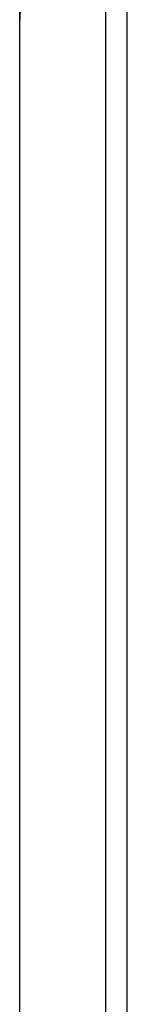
# Model space of a CAD drawing. Header units: inches. Extents: x 6 to 171, y 11 to 89.
# Tile 57 of 113: x 48.804 to 49.604, y 54.593 to 61.936. Entities that reach past the tile are written whole.
import ezdxf

# ---------------------------------------------------------------- set-up
doc = ezdxf.new("R2010")
doc.units = ezdxf.units.IN
doc.header["$MEASUREMENT"] = 0
doc.layers.add('Visible Edges(ANSI)', color=7, linetype='Continuous', lineweight=25)
doc.layers.add('Visible Tangent Edges(ANSI)', color=7, linetype='Continuous', lineweight=25)

msp = doc.modelspace()

# ---------------------------------------------------------------- linework, layer by layer
at = {"layer": 'Visible Edges(ANSI)'}
for p, q in [((49.6036, 32.1367), (49.6036, 67.6177)), ((48.8036, 61.9357), (48.8036, 62.3252)), ((48.8036, 51.4702), (48.8036, 61.9357))]:
    msp.add_line(p, q, dxfattribs=at)
msp.add_arc((49.1156, 61.9357), 0.312, 90, 180, dxfattribs=at)
at = {"layer": 'Visible Tangent Edges(ANSI)'}
msp.add_line((49.4426, 67.6177), (49.4426, 32.1367), dxfattribs=at)

doc.saveas('drawing.dxf')
